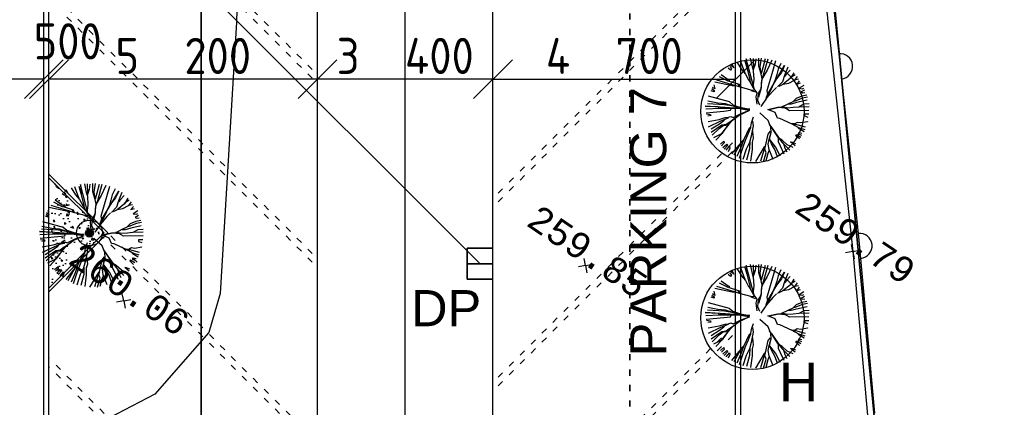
# Model space of a CAD drawing. Extents: x 4743276 to 9726129, y -4307434 to -1665362.
# Tile 42 of 121: x 4883186 to 4902258, y -2074567 to -2067057. Entities that reach past the tile are written whole.
import ezdxf
from ezdxf.enums import TextEntityAlignment as Align

# ---------------------------------------------------------------- set-up
doc = ezdxf.new("R2010")
doc.units = 0
doc.header["$MEASUREMENT"] = 0
doc.linetypes.add('ACAD_ISO03W100', pattern=[30, 12, -18])
doc.layers.get('0').update_dxf_attribs({"linetype": 'CONTINUOUS'})
doc.layers.get('Defpoints').update_dxf_attribs({"color": 61, "linetype": 'CONTINUOUS'})
for name, color, linetype in [('-_48_-', 76, 'CONTINUOUS'), ('body', 7, 'CONTINUOUS'), ('KÓTY', 4, 'CONTINUOUS'), ('POZEMOK', 8, 'CONTINUOUS'), ('siete', 6, 'CONTINUOUS'), ('TENKÁ', 7, 'CONTINUOUS'), ('Výšky', 64, 'CONTINUOUS'), ('ZARIADENIE', 47, 'CONTINUOUS')]:
    doc.layers.add(name, color=color, linetype=linetype)
doc.styles.add('MONOTXT', font='MONOTXT', dxfattribs={"height": 0.2})
doc.styles.add('Style-Arial', font='arial.ttf')
doc.styles.add('STYLE1', font='isocp.shx')
doc.dimstyles.new('STANDARD 250', dxfattribs={"dimtxt": 700, "dimasz": 750, "dimexe": 10, "dimexo": 200, "dimgap": 100, "dimtad": 1, "dimdsep": 46, "dimlunit": 6, "dimtxsty": 'STYLE1', "dimblk1": 'OBLIQUE', "dimblk2": 'OBLIQUE', "dimsah": 1, "dimcen": 2.5, "dimse1": 1, "dimse2": 1, "dimadec": 0, "dimazin": 0, "dimtfac": 1, "dimtmove": 1, "dimatfit": 3, "dimldrblk": 'OBLIQUE', "dimfxl": 1, "dimtolj": 1, "dimtzin": 0, "dimarcsym": 0})

# ---------------------------------------------------------------- blocks, each defined once
blk = doc.blocks.new('St6d')
at = {"linetype": 'Continuous'}
for p, q in [((-345, 1221), (-319, 1099)), ((-298, 1239), (-272, 1116)), ((-219, 1230), (-163, 974)), ((-131, 1275), (-123, 1149)), ((-65, 1277), (-55, 1029)), ((24, 1273), (35, 803)), ((120, 1266), (118, 1161)), ((160, 1163), (187, 1245)), ((290, 1236), (300, 1241)), ((300, 1241), (328, 1076)), ((-798, 984), (-699, 911)), ((-729, 1019), (-711, 923)), ((-690, 1039), (-611, 981)), ((-611, 981), (-641, 1064)), ((-580, 1150), (-510, 1038)), ((-501, 1117), (-516, 1146)), ((-510, 1038), (-501, 1117)), ((-469, 1164), (-422, 1083)), ((-422, 1083), (-400, 1125)), ((-400, 1125), (-408, 1176)), ((-319, 1099), (-266, 959)), ((-272, 1116), (-202, 929)), ((-266, 959), (-184, 883)), ((-163, 974), (-125, 839)), ((-123, 1149), (-55, 1029)), ((-55, 1029), (-42, 894)), ((118, 1161), (160, 1163)), ((328, 1076), (316, 990)), ((316, 990), (354, 929)), ((444, 1030), (359, 870)), ((371, 981), (364, 910)), ((380, 1010), (371, 981)), ((431, 1190), (380, 1010)), ((492, 1178), (444, 1030)), ((542, 1154), (454, 1011)), ((557, 1026), (574, 1103)), ((597, 1022), (557, 1026)), ((631, 1101), (597, 1022)), ((605, 970), (670, 1072)), ((641, 958), (605, 970)), ((717, 1040), (641, 958)), ((-1025, 763), (-823, 681)), ((-949, 820), (-857, 725)), ((-888, 907), (-752, 822)), ((-857, 725), (-798, 682)), ((-837, 940), (-762, 817)), ((-752, 822), (-606, 644)), ((-699, 911), (-629, 774)), ((-629, 774), (-603, 651)), ((-202, 929), (-190, 893)), ((-184, 883), (-127, 758)), ((-127, 758), (-52, 611)), ((-125, 839), (-125, 790)), ((-125, 790), (-125, 766)), ((-31, 751), (-67, 616)), ((-42, 894), (-31, 751)), ((35, 803), (-35, 687)), ((357, 863), (221, 571)), ((354, 929), (347, 858)), ((859, 748), (745, 622)), ((880, 938), (788, 829)), ((788, 829), (792, 868)), ((792, 868), (826, 947)), ((922, 891), (859, 748)), ((985, 806), (865, 689)), ((1039, 747), (948, 695)), ((-1112, 595), (-971, 525)), ((-387, 286), (-1059, 684)), ((-1059, 684), (-896, 607)), ((-971, 525), (-843, 492)), ((-896, 607), (-700, 454)), ((-843, 492), (-715, 458)), ((-823, 681), (-667, 631)), ((-667, 631), (-543, 509)), ((-606, 644), (-556, 546)), ((-533, 489), (-442, 394)), ((-51, 513), (-60, 663)), ((2, 274), (-51, 513)), ((-26, 692), (-42, 542)), ((-42, 542), (9, 321)), ((210, 510), (77, 454)), ((221, 571), (210, 510)), ((657, 528), (424, 366)), ((691, 533), (496, 409)), ((752, 595), (657, 528)), ((790, 534), (691, 533)), ((745, 622), (694, 540)), ((865, 689), (752, 595)), ((895, 581), (790, 534)), ((948, 695), (867, 672)), ((1081, 676), (895, 581)), ((994, 508), (906, 463)), ((1149, 507), (975, 449)), ((1131, 578), (994, 508)), ((-1216, 277), (-826, 167)), ((-1192, 376), (-952, 257)), ((-1173, 460), (-919, 386)), ((-952, 257), (-772, 158)), ((-919, 386), (-724, 331)), ((-724, 331), (-559, 285)), ((-715, 458), (-567, 386)), ((-567, 386), (-387, 286)), ((-559, 285), (-448, 249)), ((-550, 388), (-283, 252)), ((-364, 279), (-460, 261)), ((-448, 249), (-377, 266)), ((-442, 394), (-268, 248)), ((-377, 266), (-266, 231)), ((-283, 252), (-364, 279)), ((-268, 248), (-68, 109)), ((77, 454), (2, 274)), ((268, 286), (87, 83)), ((427, 349), (268, 286)), ((496, 409), (361, 321)), ((560, 355), (427, 349)), ((602, 284), (531, 340)), ((710, 314), (560, 355)), ((718, 312), (560, 355)), ((893, 222), (602, 284)), ((833, 364), (710, 314)), ((841, 288), (718, 312)), ((906, 463), (730, 324)), ((975, 449), (833, 364)), ((971, 311), (841, 288)), ((1214, 404), (971, 311)), ((1060, 283), (996, 312)), ((1242, 239), (1060, 283)), ((-1244, 115), (-1034, 80)), ((-1241, 48), (-1052, 53)), ((-1220, 213), (-1010, 154)), ((-1052, 53), (-889, 98)), ((-1034, 80), (-887, 105)), ((-1010, 154), (-860, 113)), ((-889, 98), (-740, 131)), ((-826, 167), (-732, 129)), ((-772, 158), (-730, 136)), ((-740, 131), (-631, 112)), ((-732, 129), (-597, 117)), ((-631, 112), (-516, 116)), ((-597, 117), (-486, 106)), ((-531, -84), (-402, 13)), ((-516, 116), (-385, 40)), ((-486, 106), (-299, 53)), ((-402, 13), (-303, -11)), ((-385, 40), (-225, 29)), ((-303, -11), (-124, 13)), ((-225, 29), (-112, 74)), ((1248, 107), (876, 219)), ((960, 201), (886, 224)), ((910, 200), (893, 222)), ((1266, -14), (910, 200)), ((1053, 236), (960, 201)), ((1270, 174), (1053, 236)), ((-1239, -148), (-1028, -102)), ((-1232, -77), (-994, -73)), ((-1228, -13), (-1095, -32)), ((-470, -47), (-1221, -244)), ((-1221, -244), (-978, -225)), ((-1177, -283), (-1005, -233)), ((-1095, -32), (-955, -78)), ((-1028, -102), (-937, -75)), ((-1005, -233), (-720, -162)), ((-937, -75), (-728, -61)), ((-852, -266), (-713, -188)), ((-728, -61), (-524, -87)), ((-720, -162), (-651, -151)), ((-713, -188), (-659, -149)), ((-659, -149), (-531, -84)), ((-651, -151), (-470, -47)), ((-551, -421), (-467, -113)), ((-467, -113), (-473, -54)), ((-457, -133), (-421, -21)), ((-7, -156), (-80, -1237)), ((-71, -454), (6, -193)), ((-59, -442), (-7, -156)), ((-27, -444), (18, -181)), ((138, -416), (18, -156)), ((96, -369), (23, -166)), ((325, -117), (184, -71)), ((398, -67), (285, -87)), ((426, -133), (325, -117)), ((642, -122), (398, -67)), ((448, -165), (426, -133)), ((455, -143), (436, -128)), ((737, -308), (448, -165)), ((579, -191), (455, -143)), ((539, -88), (512, -96)), ((701, -67), (539, -88)), ((744, -261), (579, -191)), ((793, -162), (642, -122)), ((797, -98), (701, -67)), ((950, -156), (780, -150)), ((956, -240), (793, -162)), ((969, -97), (797, -98)), ((1221, -228), (950, -156)), ((1252, -132), (969, -97)), ((-1169, -384), (-1031, -339)), ((-1138, -467), (-965, -360)), ((-1031, -339), (-889, -278)), ((-965, -360), (-852, -266)), ((-687, -663), (-607, -419)), ((-607, -419), (-554, -404)), ((-539, -409), (-607, -444)), ((-589, -539), (-551, -421)), ((-110, -573), (-71, -454)), ((-95, -602), (-56, -459)), ((-92, -595), (-59, -442)), ((-35, -621), (-49, -462)), ((-21, -626), (-27, -444)), ((196, -566), (96, -369)), ((384, -741), (138, -416)), ((257, -577), (177, -470)), ((866, -415), (737, -308)), ((915, -366), (737, -308)), ((934, -331), (744, -261)), ((890, -415), (767, -342)), ((1079, -591), (866, -415)), ((1103, -541), (890, -415)), ((1137, -462), (915, -366)), ((1178, -410), (934, -331)), ((1207, -322), (956, -240)), ((-1098, -595), (-1010, -550)), ((-1010, -550), (-1073, -619)), ((-1041, -646), (-987, -606)), ((-953, -626), (-997, -685)), ((-987, -606), (-953, -626)), ((-848, -856), (-726, -683)), ((-796, -898), (-682, -673)), ((-726, -683), (-719, -661)), ((-719, -963), (-589, -539)), ((-719, -661), (-687, -663)), ((-667, -1005), (-579, -584)), ((-579, -584), (-582, -517)), ((-582, -517), (-582, -542)), ((-326, -1165), (-188, -662)), ((-188, -662), (-110, -573)), ((-145, -757), (-95, -602)), ((-118, -774), (-92, -595)), ((-31, -909), (-35, -621)), ((21, -624), (-31, -606)), ((-26, -894), (-21, -626)), ((42, -786), (21, -624)), ((169, -622), (196, -566)), ((192, -678), (169, -622)), ((199, -755), (192, -678)), ((279, -862), (201, -674)), ((317, -670), (257, -577)), ((581, -838), (277, -592)), ((579, -821), (299, -624)), ((362, -734), (317, -670)), ((841, -718), (866, -693)), ((866, -693), (960, -781)), ((895, -654), (939, -643)), ((991, -734), (895, -654)), ((939, -643), (1025, -680)), ((-208, -1179), (-161, -932)), ((-161, -932), (-145, -757)), ((-144, -1183), (-118, -774)), ((-80, -1237), (-68, -922)), ((-68, -922), (-31, -909)), ((-11, -1226), (-26, -894)), ((82, -1216), (42, -786)), ((242, -900), (199, -755)), ((271, -786), (226, -747)), ((294, -1170), (242, -900)), ((351, -894), (271, -786)), ((419, -1161), (279, -862)), ((473, -1097), (351, -894)), ((377, -837), (362, -734)), ((554, -1099), (377, -837)), ((387, -808), (384, -741)), ((464, -898), (387, -808)), ((627, -1074), (464, -898)), ((584, -831), (574, -811)), ((681, -1034), (581, -838)), ((747, -982), (584, -831)), ((770, -785), (812, -782)), ((840, -873), (770, -785)), ((812, -782), (881, -846)), ((925, -811), (841, -718)), ((-593, -1029), (-495, -1004)), ((-495, -1004), (-531, -1065)), ((-502, -1075), (-460, -1023)), ((-460, -1023), (-428, -1025)), ((-428, -1025), (-450, -1092)), ((109, -1208), (123, -1114)), ((123, -1114), (150, -1107)), ((150, -1107), (161, -1176))]:
    blk.add_line(p, q, dxfattribs=at)
blk = doc.blocks.new('_OBLIQUE')
at = {"color": 0, "linetype": 'ByBlock'}
blk.add_line((-0.5, -0.5), (0.5, 0.5), dxfattribs=at)
blk = doc.blocks.new('*D42243')
at = {"layer": 'Defpoints', "color": 0}
for p in [(4888954, -2068209), (4888954, -2069138), (4892354, -2069138)]:
    blk.add_point(p, dxfattribs=at)
at = {"layer": 'KÓTY', "color": 0, "lineweight": -2}
blk.add_line((4892354, -2068209), (4888954, -2068209), dxfattribs=at)
at = {"layer": 'KÓTY', "color": 0, "linetype": 'ByBlock', "lineweight": -2, "xscale": 750, "yscale": 750, "zscale": 750, "rotation": 180}
blk.add_blockref('_OBLIQUE', (4888954, -2068209), dxfattribs=at)
at = {"layer": 'KÓTY', "color": 0, "linetype": 'ByBlock', "lineweight": -2, "xscale": 750, "yscale": 750, "zscale": 750}
blk.add_blockref('_OBLIQUE', (4892354, -2068209), dxfattribs=at)
at = {"layer": 'KÓTY', "color": 0, "insert": (4890654, -2067759), "char_height": 700, "attachment_point": 5, "style": 'STYLE1'}
blk.add_mtext('\\A1;3ﾠ400', dxfattribs=at)
blk = doc.blocks.new('*D42244')
at = {"layer": 'Defpoints', "color": 0}
for p in [(4883754, -2068209), (4883754, -2068209), (4888954, -2068209)]:
    blk.add_point(p, dxfattribs=at)
at = {"layer": 'KÓTY', "color": 0, "lineweight": -2}
blk.add_line((4888954, -2068209), (4883754, -2068209), dxfattribs=at)
at = {"layer": 'KÓTY', "color": 0, "linetype": 'ByBlock', "lineweight": -2, "xscale": 750, "yscale": 750, "zscale": 750, "rotation": 180}
blk.add_blockref('_OBLIQUE', (4883754, -2068209), dxfattribs=at)
at = {"layer": 'KÓTY', "color": 0, "linetype": 'ByBlock', "lineweight": -2, "xscale": 750, "yscale": 750, "zscale": 750}
blk.add_blockref('_OBLIQUE', (4888954, -2068209), dxfattribs=at)
at = {"layer": 'KÓTY', "color": 0, "insert": (4886354, -2067759), "char_height": 700, "attachment_point": 5, "style": 'STYLE1'}
blk.add_mtext('\\A1;5ﾠ200', dxfattribs=at)
blk = doc.blocks.new('*D42245')
at = {"layer": 'Defpoints', "color": 0}
for p in [(4892354, -2068209), (4897054, -2068209), (4897054, -2068209)]:
    blk.add_point(p, dxfattribs=at)
at = {"layer": 'KÓTY', "color": 0, "lineweight": -2}
blk.add_line((4892354, -2068209), (4897054, -2068209), dxfattribs=at)
at = {"layer": 'KÓTY', "color": 0, "linetype": 'ByBlock', "lineweight": -2, "xscale": 750, "yscale": 750, "zscale": 750, "rotation": 180}
blk.add_blockref('_OBLIQUE', (4892354, -2068209), dxfattribs=at)
at = {"layer": 'KÓTY', "color": 0, "linetype": 'ByBlock', "lineweight": -2, "xscale": 750, "yscale": 750, "zscale": 750}
blk.add_blockref('_OBLIQUE', (4897054, -2068209), dxfattribs=at)
at = {"layer": 'KÓTY', "color": 0, "insert": (4894704, -2067759), "char_height": 700, "attachment_point": 5, "style": 'STYLE1'}
blk.add_mtext('\\A1;4ﾠ700', dxfattribs=at)
blk = doc.blocks.new('*D42263')
at = {"layer": 'Defpoints', "color": 0}
for p in [(4882154, -2068209), (4882154, -2068309), (4883654, -2068309)]:
    blk.add_point(p, dxfattribs=at)
at = {"layer": 'KÓTY', "color": 0, "lineweight": -2}
blk.add_line((4883654, -2068209), (4882154, -2068209), dxfattribs=at)
at = {"layer": 'KÓTY', "color": 0, "linetype": 'ByBlock', "lineweight": -2, "xscale": 750, "yscale": 750, "zscale": 750, "rotation": 180}
blk.add_blockref('_OBLIQUE', (4882154, -2068209), dxfattribs=at)
at = {"layer": 'KÓTY', "color": 0, "linetype": 'ByBlock', "lineweight": -2, "xscale": 750, "yscale": 750, "zscale": 750}
blk.add_blockref('_OBLIQUE', (4883654, -2068209), dxfattribs=at)
at = {"layer": 'KÓTY', "color": 0, "insert": (4883519, -2067476), "char_height": 700, "attachment_point": 5, "style": 'STYLE1'}
blk.add_mtext('\\A1;1ﾠ500', dxfattribs=at)

msp = doc.modelspace()

# ---------------------------------------------------------------- hatches: boundary and pattern name
at = {"layer": 'ZARIADENIE'}
h = msp.add_hatch(dxfattribs=at)
h.set_pattern_fill('AR-CONC', color=72, scale=50, angle=270)
h.set_pattern_definition([(320, (6524695.43, 2529977.92), (-31.376067, -358.630091), [37.5, -412.5]), (265, (6524695.43, 2529977.92), (376.096067, 69.375667), [30, -330]), (10.4514445, (6524692.8, 2529948.04), (344.719995, -289.254423), [31.870096, -350.571056]), (316.1842, (6524795.43, 2529977.92), (-82.75964, -533.620665), [56.25, -618.75]), (6.635635, (6524788.53, 2529933.46), (487.0593, -467.330973), [47.80517, -525.85688]), (261.184164, (6524795.4, 2529977.9), (487.0593, -467.33097), [45, -495]), (291, (6524770.43, 2529927.92), (-201.309445, -298.453526), [37.5, -412.5]), (236, (6524770.43, 2529927.92), (362.575023, -121.657666), [30, -330]), (341.451445, (6524753.65, 2529903.05), (161.265576, -420.111188), [31.870095, -350.571056]), (307.5, (6524695.43, 2529977.92), (166.446927, -6.0799277), [0, -326, 0, -335, 0, -331.25]), (277.5, (6524695.43, 2529977.92), (197.205856, -131.534769), [0, -191, 0, -318.5, 0, -126.25]), (237.5, (6524695.43, 2530089.42), (-11.277436, -266.911218), [0, -125, 0, -390, 0, -517.5]), (227.5, (6524695.43, 2530139.42), (50.052491, -291.593085), [0, -162.5, 0, -259, 0, -367.5])])
h.paths.add_polyline_path([(4883796.225, -2072214.566), (4884821.53, -2071189.262), (4883796.225, -2070163.957)])
h = msp.add_hatch(color=256, dxfattribs=at)
h.dxf.hatch_style = 1
h.paths.add_polyline_path([(4884538.687, -2071269.262, 1), (4884538.687, -2071109.262, 1)])

# ---------------------------------------------------------------- linework, layer by layer
at = {"layer": 'body', "color": 1, "linetype": 'Continuous'}
for p, q in [((4899322.632, -2071550.237), (4899295.647, -2071411.414)), ((4894146.293, -2071820.947), (4894119.309, -2071682.124)), ((4899322.632, -2071550.237), (4899183.808, -2071577.222)), ((4899322.632, -2071550.237), (4899461.455, -2071523.253)), ((4899322.632, -2071550.237), (4899349.616, -2071689.06)), ((4894146.293, -2071820.947), (4894007.47, -2071847.931)), ((4894146.293, -2071820.947), (4894285.116, -2071793.962)), ((4894146.293, -2071820.947), (4894173.278, -2071959.77)), ((4885200.968, -2072505.882), (4885173.983, -2072367.059)), ((4885200.968, -2072505.882), (4885062.145, -2072532.867)), ((4885200.968, -2072505.882), (4885339.791, -2072478.898)), ((4885200.968, -2072505.882), (4885227.952, -2072644.705))]:
    msp.add_line(p, q, dxfattribs=at)
at = {"layer": 'Defpoints', "color": 72}
for centre in [(4897378.143, -2068833.378), (4897378.143, -2072833.378)]:
    msp.add_circle(centre, 1000, dxfattribs=at)
at = {"layer": 'POZEMOK'}
msp.add_line((4890653.799, -2087141.232), (4890653.799, -2021674.048), dxfattribs=at)
at = {"layer": 'POZEMOK', "linetype": 'Continuous'}
for p, q in [((4899907.767, -2076487.533), (4898242.785, -2059213.23)), ((4898242.785, -2059213.23), (4899907.767, -2076487.533))]:
    msp.add_line(p, q, dxfattribs=at)
at = {"layer": 'POZEMOK'}
msp.add_circle((4884538.687, -2071189.262), 250, dxfattribs=at)
at = {"layer": 'siete', "color": 55, "lineweight": 35, "ltscale": 0.8}
for p, q in [((4886703.799, -2076900.883), (4886703.799, -2055984.048)), ((4886849.607, -2066529.857), (4892103.799, -2071784.048)), ((4891853.799, -2071484.048), (4892353.799, -2071484.048)), ((4891853.799, -2072084.048), (4891853.799, -2071484.048)), ((4891853.799, -2071484.048), (4892353.799, -2071484.048)), ((4891853.799, -2071784.048), (4892353.799, -2071784.048)), ((4892353.799, -2072084.048), (4891853.799, -2072084.048))]:
    msp.add_line(p, q, dxfattribs=at)
at = {"layer": 'siete', "linetype": 'ACAD_ISO03W100', "lineweight": 35, "ltscale": 10}
msp.add_line((4895006.361, -2079654.259), (4895006.361, -2063156.51), dxfattribs=at)
at = {"layer": 'TENKÁ'}
for p, q in [((4888953.799, -2084401.786), (4888953.799, -2021674.048)), ((4892353.799, -2081199.266), (4892353.799, -2022391.324)), ((4897053.799, -2076509.22), (4897053.799, -2051562.493)), ((4897153.799, -2076550.641), (4897153.799, -2051603.914)), ((4883653.799, -2087438.613), (4883653.799, -2057859.294)), ((4883653.799, -2087438.613), (4883653.799, -2057859.294)), ((4883753.799, -2087337.014), (4883753.799, -2057900.715)), ((4884892.241, -2071189.262), (4883753.799, -2070050.82)), ((4884821.53, -2071189.262), (4883753.799, -2070121.53)), ((4883753.799, -2072327.703), (4884892.241, -2071189.262)), ((4884821.53, -2071189.262), (4883753.799, -2072256.993))]:
    msp.add_line(p, q, dxfattribs=at)
at = {"layer": 'TENKÁ', "linetype": 'ACAD_ISO03W100', "ltscale": 10}
for p, q in [((4888853.799, -2068023.183), (4883753.799, -2062923.183)), ((4888853.799, -2068192.889), (4883753.799, -2063092.889)), ((4892453.799, -2070417.765), (4897053.799, -2065817.765)), ((4892453.799, -2070587.471), (4897053.799, -2065987.471)), ((4888853.799, -2071587.001), (4883753.799, -2066487.001)), ((4888853.799, -2071756.707), (4883753.799, -2066656.707)), ((4892453.799, -2073981.584), (4897053.799, -2069381.584)), ((4892453.799, -2074151.289), (4897053.799, -2069551.289)), ((4888853.799, -2075320.525), (4884807.388, -2071274.114)), ((4888853.799, -2075150.82), (4884892.241, -2071189.262)), ((4892453.799, -2077545.402), (4897053.799, -2072945.402)), ((4892453.799, -2077715.107), (4897053.799, -2073115.107)), ((4888853.799, -2078714.638), (4883753.799, -2073614.638)), ((4888853.799, -2078884.343), (4883753.799, -2073784.343))]:
    msp.add_line(p, q, dxfattribs=at)
at = {"layer": 'TENKÁ', "color": 7, "linetype": 'Continuous'}
for p, q in [((4898887.447, -2066220.742), (4899049.371, -2067717.111)), ((4899049.371, -2067717.111), (4899102.209, -2068203.876)), ((4899102.209, -2068203.876), (4899264.132, -2069700.246)), ((4899264.132, -2069700.246), (4899424.668, -2071196.885)), ((4899474.729, -2071684.19), (4899609.177, -2073183.739)), ((4899609.177, -2073183.739), (4899743.356, -2074681.9))]:
    msp.add_line(p, q, dxfattribs=at)
at = {"layer": 'TENKÁ', "color": 7, "linetype": 'Continuous', "flags": 128}
for points in [[(4897996.431, -2059276.244), (4899322.632, -2071550.237), (4900502.665, -2084747.307), (4907828.576, -2084462.154)], [(4899424.668, -2071196.885), (4899461.936, -2071536.846), (4899474.729, -2071684.19)]]:
    msp.add_lwpolyline(points, dxfattribs=at)
at = {"layer": 'TENKÁ', "color": 7, "linetype": 'Continuous'}
for centre in [(4899075.584, -2067960.57), (4899451.57, -2071440.317)]:
    msp.add_arc(centre, 245, 276.1668639, 96.1668639, dxfattribs=at)
at = {"layer": 'Výšky', "color": 1, "linetype": 'Continuous'}
msp.add_lwpolyline([(4887572.627, -2060148.439), (4887386.89, -2067104.863), (4887069.165, -2072363.166), (4886852.881, -2073118.752), (4885801.104, -2074311.099), (4883424.965, -2075550.222), (4876069.129, -2078342.217), (4873156.655, -2080155.27), (4871461.12, -2081576.508), (4868670.356, -2084867.445), (4867672.435, -2087174.903)], dxfattribs=at)
at = {"layer": 'ZARIADENIE'}
msp.add_circle((4884538.687, -2071189.262), 80, dxfattribs=at)

# ---------------------------------------------------------------- block references
at = {"layer": '-_48_-', "color": 72, "xscale": 0.8, "yscale": 0.8, "zscale": 0.8, "rotation": 270}
for p in [(4897455.743, -2068794.287), (4884556.974, -2071225.324), (4897455.743, -2072794.287)]:
    msp.add_blockref('St6d', p, dxfattribs=at)

# ---------------------------------------------------------------- texts
at = {"layer": 'siete', "color": 55, "lineweight": 35, "ltscale": 0.8, "style": 'Style-Arial'}
msp.add_text('DP', height=700, dxfattribs=at).set_placement((4891447.123, -2072296.217), align=Align.TOP_CENTER)
at = {"layer": 'siete', "color": 5, "lineweight": 35, "ltscale": 0.25, "style": 'Style-Arial'}
msp.add_text('H', height=750, dxfattribs=at).set_placement((4897894.299, -2074453.319))
at = {"layer": 'TENKÁ', "style": 'Style-Arial'}
msp.add_text('PARKING 7', height=700, rotation=90, dxfattribs=at).set_placement((4895010.879, -2070971.272), align=Align.TOP_CENTER)
at = {"layer": 'TENKÁ', "ltscale": 0.25, "style": 'STYLE1'}
for s, p in [('vložiť chráničku', (4889636.262, -2081620.718)), ('kabel prístrešok', (4890606.16, -2081579.063))]:
    msp.add_text(s, height=750, rotation=90, dxfattribs=at).set_placement(p)
at = {"layer": 'Výšky', "linetype": 'Continuous', "style": 'MONOTXT'}
for s, p in [('259.79', (4899234.754, -2071490.963)), ('259.85', (4894048.467, -2071754.962)), ('260.06', (4885172.78, -2072486.87))]:
    msp.add_text(s, height=500, rotation=326, dxfattribs=at).set_placement(p, align=Align.CENTER)

# ---------------------------------------------------------------- dimensions: what is measured, and where the dimension line sits
at = {"layer": 'KÓTY'}
dim = msp.add_linear_dim(base=(4882153.799, -2068208.862), p1=(4883653.799, -2068308.862), p2=(4882153.799, -2068308.862), dimstyle='STANDARD 250', override={"dimtxsty": 'STYLE1', "dimldrblk": 'OBLIQUE'}, dxfattribs=at)
dim.commit()
dim.dimension.update_dxf_attribs({"geometry": '*D42263', "text_midpoint": (4883519, -2067926), "dimtype": 160})
for base, p1, p2, picture, middle in [((4883753.799, -2068208.862), (4888953.799, -2068208.862), (4883753.799, -2068208.862), '*D42244', (4886353.799, -2067758.623)), ((4888953.799, -2068208.862), (4892353.799, -2069137.744), (4888953.799, -2069137.744), '*D42243', (4890653.799, -2067758.623)), ((4897053.799, -2068208.862), (4892353.799, -2068208.862), (4897053.799, -2068208.862), '*D42245', (4894703.799, -2067758.623))]:
    dim = msp.add_linear_dim(base=base, p1=p1, p2=p2, dimstyle='STANDARD 250', override={"dimtxsty": 'STYLE1', "dimldrblk": 'OBLIQUE'}, dxfattribs=at)
    dim.commit()
    dim.dimension.update_dxf_attribs({"geometry": picture, "text_midpoint": middle})

doc.saveas('drawing.dxf')
